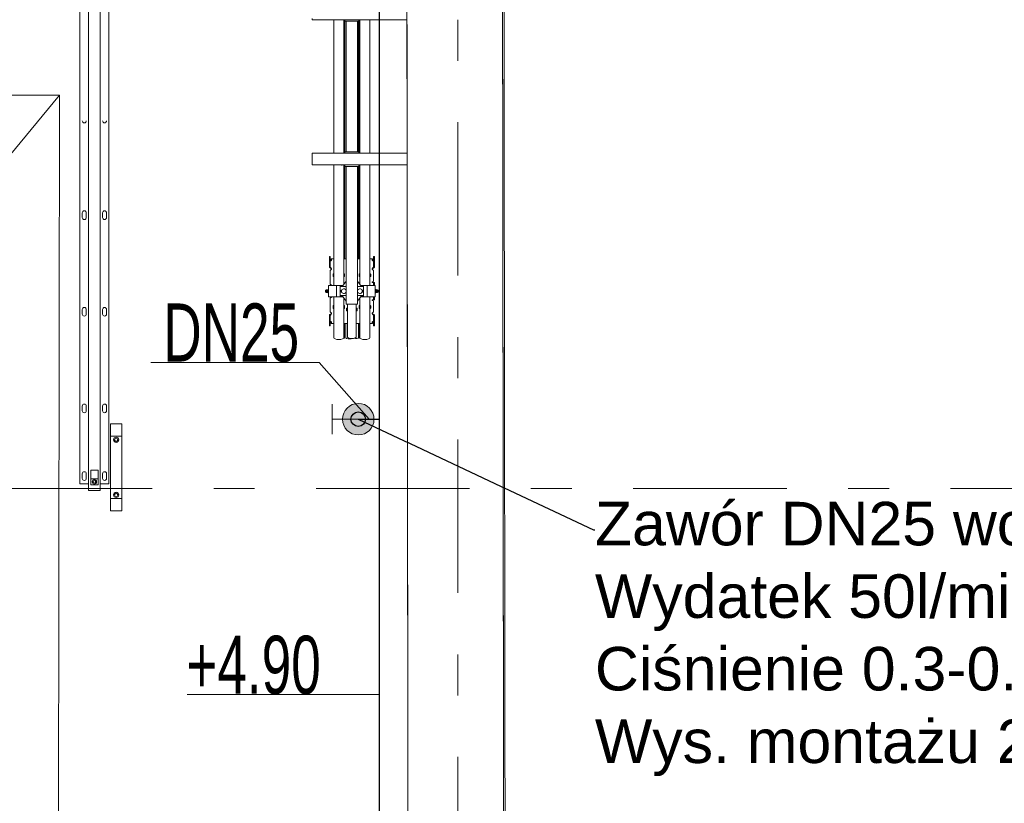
# Model space of a CAD drawing. Header units: millimetres. Extents: x 11681 to 15516, y 25095 to 29743.
# Tile 4 of 96: x 12773 to 13113, y 25616 to 25886. Entities that reach past the tile are written whole.
import ezdxf
from ezdxf import colors
from ezdxf.entities.mleader import LeaderData, LeaderLine
from ezdxf.lldxf.tags import DXFTag
from ezdxf.math import Vec2, Vec3

# ---------------------------------------------------------------- set-up
doc = ezdxf.new("R2010")
doc.units = ezdxf.units.MM
for name, pattern in [('Przerywana', [48, 24, -24]), ('Przerywana podwójnie', [109.361107, 52.916665, -21.166666, 14.111111, -21.166666]), ('Wipeout_Contour', [100, 0, -100])]:
    doc.linetypes.add(name, pattern=pattern)
for name, color, linetype, lineweight, true_color in [('00 - nowa technologia myjni_Nr_pióra__95', 7, 'Continuous', 20, 0x7c7c7c), ('103-Z Zakres opracowania_Nr_pióra__95', 7, 'Continuous', 140, 0x7c7c7c), ('410-K Osie główne_Nr_pióra__95', 7, 'Continuous', 0, 0x7c7c7c), ('420-K Ściany_Nr_pióra__95', 7, 'Continuous', 13, 0x7c7c7c), ('460 - Stropy_Nr_pióra__95', 7, 'Continuous', 13, 0x7c7c7c), ('Nowe_Drzwi Archicad_Nr_pióra__95', 7, 'Continuous', 20, 0x7c7c7c)]:
    doc.layers.add(name, color=color, linetype=linetype, lineweight=lineweight, true_color=true_color)
for name, color, linetype, lineweight in [('201-A Ppoż_Nr_pióra__31', 1, 'Continuous', 30), ('IS_Opisy_działek_Wodociag', 7, 'SOLID', 13), ('IS_Zimna_woda', 5, 'SOLID', 30), ('XREF', 8, 'Continuous', 9)]:
    doc.layers.add(name, color=color, linetype=linetype, lineweight=lineweight)
doc.layers.add('420-K Ściany', color=7, linetype='Continuous')
doc.layers.add('Nowe_Drzwi Archicad', color=7, linetype='Continuous')
doc.styles.get("Standard").update_dxf_attribs({"font": 'arial.ttf'})
doc.linetypes.add('PPOZ REI 60', pattern='A,0,[1,A.01 RZUT PARTERU1.Shx,S=1.984127,R=0,X=0,Y=0],-400,0', length=400)
tags = doc.linetypes.add('SOLID', pattern=[10, 10, 0]).pattern_tags.tags
tags[6:7] = [DXFTag(74, 4), DXFTag(75, 0), DXFTag(340, '0'), DXFTag(46, 0.0), DXFTag(50, 0.0), DXFTag(44, 0.0), DXFTag(45, 0.0)]
tags[4:5] = [DXFTag(74, 4), DXFTag(75, 0), DXFTag(340, '0'), DXFTag(46, 0.0), DXFTag(50, 0.0), DXFTag(44, 0.0), DXFTag(45, 0.0)]

# ---------------------------------------------------------------- blocks, each defined once
blk = doc.blocks.new('Drzwi garażowe_ segmentowe[1]_1')
at = {"layer": 'Nowe_Drzwi Archicad_Nr_pióra__95', "color": 8, "linetype": 'Continuous', "lineweight": 20, "true_color": 0x7c7c7c}
for p, q in [((164.25, 59.73), (504.76, 469.29)), ((504.76, 469.29), (164.76, 469.72)), ((504.25, 59.3), (504.76, 469.29))]:
    blk.add_line(p, q, dxfattribs=at)
blk = doc.blocks.new('parter 2025.10.15')
at = {"layer": '00 - nowa technologia myjni_Nr_pióra__95', "color": 8, "linetype": 'Continuous', "lineweight": 5}
for p, q in [((511.77, 930.75), (511.77, 335.4)), ((514.77, 933.08), (514.77, 333.08)), ((518.77, 933.08), (518.77, 333.08)), ((521.77, 930.75), (521.77, 335.4)), ((591.83, 495.29), (591.83, 495.79)), ((629.43, 495.29), (591.83, 495.29)), ((599.28, 485.43), (599.28, 495.29)), ((601.91, 495.29), (601.91, 495.25)), ((601.91, 495.25), (601.94, 495.25)), ((601.94, 495.25), (602.19, 495.25)), ((602.19, 495.25), (602.19, 495.29)), ((602.78, 485.43), (602.78, 495.29)), ((602.79, 495.25), (602.79, 495.29)), ((602.79, 495.25), (602.82, 495.25)), ((602.82, 495.25), (603.08, 495.25)), ((603, 485.43), (603, 495.25)), ((603.11, 495.25), (603.08, 495.25)), ((603.11, 495.29), (603.11, 494.79)), ((603.93, 494.79), (603.11, 494.79)), ((603.48, 485.43), (603.48, 494.79)), ((603.53, 494.79), (603.53, 449.79)), ((607.13, 494.79), (603.93, 494.79)), ((607.96, 494.79), (607.13, 494.79)), ((607.53, 494.79), (607.53, 449.79)), ((607.81, 485.43), (607.81, 494.79)), ((607.96, 495.29), (607.96, 494.79)), ((608.13, 485.43), (608.13, 495.29)), ((608.28, 485.43), (608.28, 495.29)), ((611.78, 485.43), (611.78, 495.29)), ((629.43, 494.86), (629.43, 495.46)), ((629.43, 494.84), (629.43, 494.86)), ((629.43, 494.86), (641.93, 494.86)), ((629.43, 494.84), (629.43, 494.44)), ((629.43, 494.84), (634.43, 494.84)), ((629.43, 494.44), (634.43, 494.44)), ((634.43, 494.84), (634.43, 494.86)), ((634.43, 494.84), (634.43, 494.44)), ((636.93, 494.84), (636.93, 494.86)), ((636.93, 494.84), (636.93, 494.44)), ((636.93, 494.84), (641.93, 494.84)), ((636.93, 494.44), (641.93, 494.44)), ((641.93, 495.29), (641.93, 495.38)), ((641.93, 494.84), (641.93, 495.29)), ((641.93, 494.86), (641.93, 495.29)), ((641.93, 495.29), (642.53, 495.29)), ((641.93, 494.84), (641.93, 494.44)), ((599.28, 449.29), (599.28, 485.43)), ((602.78, 449.29), (602.78, 485.43)), ((603, 449.29), (603, 485.43)), ((603.48, 449.79), (603.48, 485.43)), ((607.81, 449.79), (607.81, 485.43)), ((608.13, 449.29), (608.13, 485.43)), ((608.28, 449.29), (608.28, 485.43)), ((611.78, 449.29), (611.78, 485.43)), ((629.43, 449.29), (591.83, 449.29)), ((591.83, 448.79), (591.83, 449.29)), ((591.83, 448.79), (591.83, 445.79)), ((603.11, 449.79), (603.11, 449.29)), ((603.93, 449.79), (603.11, 449.79)), ((607.13, 449.79), (603.93, 449.79)), ((607.96, 449.79), (607.13, 449.79)), ((607.96, 449.79), (607.96, 449.29)), ((629.43, 449.74), (629.43, 450.14)), ((629.43, 450.14), (634.43, 450.14)), ((629.43, 449.71), (629.43, 449.74)), ((629.43, 449.74), (634.43, 449.74)), ((629.43, 449.11), (629.43, 449.71)), ((629.43, 449.71), (641.93, 449.71)), ((629.43, 449.11), (629.43, 445.46)), ((634.43, 449.74), (634.43, 450.14)), ((634.43, 449.71), (634.43, 449.74)), ((636.93, 449.74), (636.93, 450.14)), ((636.93, 450.14), (641.93, 450.14)), ((636.93, 449.71), (636.93, 449.74)), ((636.93, 449.74), (641.93, 449.74)), ((640.89, 448.02), (640.91, 448.09)), ((640.91, 448.09), (640.94, 448.09)), ((640.94, 448.09), (641.68, 448.09)), ((641.71, 448.09), (641.68, 448.09)), ((641.73, 448.02), (641.71, 448.09)), ((641.73, 448.24), (641.78, 448.29)), ((641.73, 446.83), (641.73, 448.24)), ((641.78, 446.81), (641.78, 448.29)), ((641.93, 448.29), (641.78, 448.29)), ((641.93, 449.74), (641.93, 450.14)), ((641.93, 449.29), (641.93, 449.74)), ((641.93, 449.29), (641.93, 449.71)), ((641.93, 449.21), (641.93, 449.29)), ((641.93, 449.29), (642.53, 449.29)), ((641.93, 449.21), (641.93, 448.46)), ((641.93, 447.94), (641.93, 448.46)), ((591.83, 445.29), (591.83, 445.79)), ((629.43, 445.29), (591.83, 445.29)), ((599.28, 422.35), (599.28, 445.29)), ((601.91, 445.29), (601.91, 445.25)), ((601.91, 445.25), (601.94, 445.25)), ((601.94, 445.25), (602.19, 445.25)), ((602.19, 445.25), (602.19, 445.29)), ((602.78, 422.35), (602.78, 445.29)), ((602.79, 445.25), (602.79, 445.29)), ((602.79, 445.25), (602.82, 445.25)), ((602.82, 445.25), (603.08, 445.25)), ((603, 422.35), (603, 445.25)), ((603.11, 445.25), (603.08, 445.25)), ((603.11, 445.29), (603.11, 444.79)), ((603.93, 444.79), (603.11, 444.79)), ((603.48, 422.35), (603.48, 444.79)), ((603.53, 444.79), (603.53, 397.29)), ((607.13, 444.79), (603.93, 444.79)), ((607.96, 444.79), (607.13, 444.79)), ((607.53, 444.79), (607.53, 397.29)), ((607.81, 422.35), (607.81, 444.79)), ((607.96, 445.29), (607.96, 444.79)), ((608.13, 422.35), (608.13, 445.29)), ((608.28, 422.35), (608.28, 445.29)), ((611.78, 422.35), (611.78, 445.29)), ((629.43, 444.86), (629.43, 445.46)), ((629.43, 444.84), (629.43, 444.86)), ((629.43, 444.86), (641.93, 444.86)), ((629.43, 444.84), (629.43, 444.44)), ((629.43, 444.84), (634.43, 444.84)), ((634.43, 444.84), (634.43, 444.86)), ((634.43, 444.84), (634.43, 444.44)), ((636.93, 444.84), (636.93, 444.86)), ((636.93, 444.84), (636.93, 444.44)), ((636.93, 444.84), (641.93, 444.84)), ((640.23, 447.71), (640.31, 447.79)), ((640.23, 447.71), (640.23, 447.49)), ((640.23, 447.49), (640.23, 446.87)), ((640.23, 446.87), (640.31, 446.79)), ((640.31, 447.79), (640.31, 447.53)), ((640.31, 447.79), (640.89, 447.79)), ((640.31, 447.53), (640.31, 446.79)), ((640.31, 446.79), (640.89, 446.79)), ((640.89, 448.02), (640.89, 447.64)), ((640.89, 447.64), (640.89, 446.56)), ((640.89, 446.56), (640.91, 446.49)), ((640.94, 446.49), (640.91, 446.49)), ((640.94, 447.29), (641.68, 447.29)), ((640.94, 446.49), (641.68, 446.49)), ((641.68, 446.49), (641.71, 446.49)), ((641.73, 446.56), (641.71, 446.49)), ((641.73, 446.34), (641.73, 446.83)), ((641.73, 446.34), (641.78, 446.29)), ((641.78, 446.29), (641.78, 446.81)), ((641.93, 446.29), (641.78, 446.29)), ((641.93, 447.94), (641.93, 446.69)), ((641.93, 446.19), (641.93, 446.69)), ((641.93, 445.38), (641.93, 446.19)), ((641.93, 445.29), (641.93, 445.38)), ((641.93, 444.84), (641.93, 445.29)), ((641.93, 444.86), (641.93, 445.29)), ((641.93, 445.29), (642.53, 445.29)), ((641.93, 444.84), (641.93, 444.44)), ((629.43, 444.44), (634.43, 444.44)), ((636.93, 444.44), (641.93, 444.44)), ((512.57, 427.18), (512.57, 428.78)), ((513.97, 428.78), (513.97, 427.18)), ((519.57, 427.18), (519.57, 428.78)), ((520.97, 428.78), (520.97, 427.18)), ((599.28, 413.47), (599.28, 422.35)), ((602.78, 413.47), (602.78, 422.35)), ((603, 413.47), (603, 422.35)), ((603.48, 413.47), (603.48, 422.35)), ((607.81, 413.47), (607.81, 422.35)), ((608.13, 413.47), (608.13, 422.35)), ((608.28, 413.47), (608.28, 422.35)), ((611.78, 413.47), (611.78, 422.35)), ((597.78, 413.36), (597.78, 413.71)), ((598.08, 413.71), (597.78, 413.71)), ((597.78, 412.16), (597.78, 413.36)), ((597.78, 410.75), (597.78, 412.16)), ((597.78, 410.75), (597.78, 410.03)), ((598.08, 413.36), (598.08, 413.71)), ((598.08, 413.36), (598.08, 412.16)), ((598.08, 410.75), (598.08, 412.16)), ((598.08, 410.03), (598.08, 410.75)), ((598.53, 412.57), (598.53, 412.57)), ((599.28, 412.96), (599.08, 412.96)), ((599.28, 411.23), (599.28, 413.47)), ((599.28, 408.91), (599.28, 411.23)), ((602.78, 411.23), (602.78, 413.47)), ((603.53, 412.96), (602.78, 412.96)), ((602.78, 408.91), (602.78, 411.23)), ((603, 412.96), (603, 413.47)), ((603.48, 412.96), (603.48, 413.47)), ((608.28, 412.96), (607.53, 412.96)), ((607.81, 412.96), (607.81, 413.47)), ((608.13, 412.96), (608.13, 413.47)), ((608.28, 411.23), (608.28, 413.47)), ((608.28, 408.91), (608.28, 411.23)), ((611.78, 411.23), (611.78, 413.47)), ((611.98, 412.96), (611.78, 412.96)), ((611.78, 408.91), (611.78, 411.23)), ((612.98, 413.71), (612.98, 413.36)), ((612.98, 413.71), (613.28, 413.71)), ((612.98, 412.16), (612.98, 413.36)), ((612.98, 412.16), (612.98, 410.75)), ((612.98, 410.03), (612.98, 410.75)), ((613.28, 413.71), (613.28, 413.36)), ((613.28, 413.36), (613.28, 412.16)), ((613.28, 412.16), (613.28, 410.75)), ((613.28, 410.75), (613.28, 410.03)), ((597.78, 410.03), (597.78, 409.98)), ((598.08, 409.98), (597.78, 409.98)), ((598.08, 410.03), (598.08, 409.98)), ((598.08, 408.9), (598.08, 405.92)), ((598.33, 409.88), (598.33, 409.69)), ((598.53, 409.54), (598.53, 409.54)), ((598.53, 409.52), (598.53, 409.54)), ((599.03, 407.63), (599.03, 406.88)), ((599.28, 407.73), (599.13, 407.73)), ((599.28, 407.62), (599.13, 407.62)), ((599.28, 407.58), (599.28, 408.91)), ((599.28, 404.16), (599.28, 407.58)), ((602.78, 407.58), (602.78, 408.91)), ((602.93, 407.73), (602.78, 407.73)), ((602.93, 407.62), (602.78, 407.62)), ((602.78, 404.17), (602.78, 407.58)), ((603, 407.58), (603, 407.6)), ((603, 406.81), (603, 407.58)), ((603.03, 406.88), (603.03, 407.63)), ((608.03, 407.63), (608.03, 406.88)), ((608.28, 407.73), (608.13, 407.73)), ((608.13, 407.58), (608.13, 407.62)), ((608.28, 407.62), (608.13, 407.62)), ((608.13, 406.79), (608.13, 407.58)), ((608.28, 407.58), (608.28, 408.91)), ((608.28, 404.17), (608.28, 407.58)), ((611.78, 407.58), (611.78, 408.91)), ((611.93, 407.73), (611.78, 407.73)), ((611.93, 407.62), (611.78, 407.62)), ((611.78, 404.16), (611.78, 407.58)), ((612.03, 406.88), (612.03, 407.63)), ((612.73, 409.88), (612.73, 409.69)), ((612.98, 409.98), (612.98, 410.03)), ((612.98, 409.98), (613.28, 409.98)), ((612.98, 405.92), (612.98, 408.9)), ((613.28, 409.98), (613.28, 410.03)), ((598.08, 405.92), (598.08, 405.65)), ((598.08, 405.65), (598.08, 404.19)), ((598.43, 403.99), (598.28, 403.99)), ((599.28, 406.79), (599.13, 406.79)), ((599.28, 403.79), (599.28, 404.16)), ((602.36, 403.54), (603.53, 405.29)), ((602.93, 406.79), (602.78, 406.79)), ((603, 407.05), (603.03, 407.05)), ((603, 406.95), (603.03, 406.95)), ((608.71, 403.54), (607.53, 405.29)), ((608.28, 406.79), (608.13, 406.79)), ((611.93, 406.79), (611.78, 406.79)), ((611.78, 403.79), (611.78, 404.16)), ((612.63, 404.99), (612.78, 404.99)), ((612.73, 404.79), (612.63, 404.79)), ((612.73, 404.79), (612.98, 404.79)), ((612.98, 405.65), (612.98, 405.92)), ((612.98, 405.19), (612.98, 405.65)), ((612.98, 404.79), (612.98, 403.79)), ((612.98, 404.79), (613.28, 404.79)), ((613.28, 404.79), (613.28, 403.79)), ((596.48, 402.03), (596.54, 402.09)), ((596.48, 402), (596.48, 402.03)), ((596.48, 401.55), (596.48, 402)), ((596.48, 401.55), (596.54, 401.49)), ((596.54, 402.05), (596.54, 402.09)), ((596.72, 402.09), (596.54, 402.09)), ((596.54, 401.49), (596.54, 402.05)), ((596.72, 401.49), (596.54, 401.49)), ((596.72, 402.21), (596.72, 401.42)), ((596.72, 401.42), (596.72, 401.37)), ((596.8, 402.29), (597.06, 402.29)), ((596.8, 401.29), (597.06, 401.29)), ((597.06, 402.29), (597.09, 402.29)), ((597.06, 402.29), (597.06, 402.04)), ((597.06, 402.04), (597.06, 401.54)), ((597.06, 401.54), (597.06, 401.35)), ((597.06, 401.35), (597.06, 401.29)), ((597.09, 401.29), (597.06, 401.29)), ((597.09, 402.29), (597.25, 402.29)), ((597.09, 402.29), (597.09, 402.27)), ((597.09, 402.27), (597.25, 402.27)), ((597.09, 401.8), (597.09, 401.77)), ((597.09, 401.8), (597.25, 401.8)), ((597.09, 401.77), (597.25, 401.77)), ((597.09, 401.3), (597.25, 401.3)), ((597.09, 401.3), (597.09, 401.29)), ((597.09, 401.29), (597.25, 401.29)), ((597.29, 402.29), (597.25, 402.29)), ((597.25, 402.29), (597.25, 402.27)), ((597.25, 401.8), (597.25, 401.77)), ((597.25, 401.3), (597.25, 401.29)), ((597.25, 401.29), (597.29, 401.29)), ((597.32, 402.23), (597.29, 402.29)), ((597.32, 401.34), (597.29, 401.29)), ((597.32, 402.35), (597.36, 402.39)), ((597.32, 402.35), (597.32, 401.3)), ((597.32, 401.3), (597.32, 401.23)), ((597.32, 401.23), (597.36, 401.19)), ((597.36, 402.39), (597.36, 401.26)), ((597.36, 402.39), (597.48, 402.39)), ((597.36, 401.26), (597.36, 401.19)), ((597.36, 401.19), (597.48, 401.19)), ((597.48, 403.79), (597.48, 399.79)), ((598.03, 403.79), (597.48, 403.79)), ((599.98, 403.79), (598.03, 403.79)), ((600.23, 403.79), (599.98, 403.79)), ((600.23, 403.79), (600.23, 399.79)), ((600.78, 403.79), (600.23, 403.79)), ((602.52, 403.79), (600.78, 403.79)), ((602.36, 403.54), (601.53, 403.54)), ((601.53, 403.54), (601.53, 403.34)), ((601.53, 403.34), (601.53, 400.24)), ((603.53, 403.34), (601.53, 403.34)), ((601.88, 401.45), (601.88, 402.13)), ((601.88, 402.13), (602.03, 402.13)), ((602.03, 401.45), (601.88, 401.45)), ((609.53, 403.34), (607.53, 403.34)), ((610.28, 403.79), (608.54, 403.79)), ((609.53, 403.54), (608.71, 403.54)), ((609.18, 402.13), (609.04, 402.13)), ((609.04, 401.45), (609.18, 401.45)), ((609.18, 401.45), (609.18, 402.13)), ((609.53, 403.54), (609.53, 403.34)), ((609.53, 400.24), (609.53, 403.34)), ((610.83, 403.79), (610.28, 403.79)), ((611.08, 403.79), (610.83, 403.79)), ((610.83, 399.79), (610.83, 403.79)), ((613.03, 403.79), (611.08, 403.79)), ((613.58, 403.79), (613.03, 403.79)), ((613.58, 399.79), (613.58, 403.79)), ((613.58, 402.31), (613.58, 402.39)), ((613.7, 402.39), (613.58, 402.39)), ((613.58, 401.19), (613.58, 402.31)), ((613.7, 401.19), (613.58, 401.19)), ((613.7, 401.19), (613.58, 401.19)), ((613.7, 402.31), (613.7, 402.39)), ((613.74, 402.35), (613.7, 402.39)), ((613.74, 402.35), (613.7, 402.39)), ((613.7, 401.19), (613.7, 402.31)), ((613.74, 401.23), (613.7, 401.19)), ((613.74, 401.23), (613.7, 401.19)), ((613.74, 402.28), (613.74, 402.35)), ((613.74, 402.23), (613.77, 402.29)), ((613.74, 401.23), (613.74, 402.28)), ((613.74, 402.18), (613.74, 402.23)), ((613.74, 401.34), (613.74, 402.18)), ((613.74, 401.34), (613.77, 401.29)), ((613.81, 402.29), (613.77, 402.29)), ((613.77, 401.29), (613.81, 401.29)), ((613.81, 402.27), (613.81, 402.29)), ((613.97, 402.29), (613.81, 402.29)), ((613.97, 402.27), (613.81, 402.27)), ((613.81, 401.77), (613.81, 401.8)), ((613.97, 401.8), (613.81, 401.8)), ((613.97, 401.77), (613.81, 401.77)), ((613.81, 401.29), (613.81, 401.3)), ((613.97, 401.3), (613.81, 401.3)), ((613.97, 401.29), (613.81, 401.29)), ((613.97, 402.27), (613.97, 402.29)), ((613.97, 402.29), (614, 402.29)), ((613.97, 401.77), (613.97, 401.8)), ((613.97, 401.29), (613.97, 401.3)), ((614, 401.29), (613.97, 401.29)), ((614, 402.23), (614, 402.29)), ((614.26, 402.29), (614, 402.29)), ((614, 402.04), (614, 402.23)), ((614, 401.54), (614, 402.04)), ((614, 401.29), (614, 401.54)), ((614.26, 401.29), (614, 401.29)), ((614.26, 401.29), (614, 401.29)), ((614.34, 402.16), (614.34, 402.21)), ((614.34, 401.37), (614.34, 402.16)), ((614.34, 402.09), (614.52, 402.09)), ((614.34, 401.49), (614.52, 401.49)), ((614.34, 401.49), (614.52, 401.49)), ((614.52, 402.09), (614.52, 401.52)), ((614.58, 402.03), (614.52, 402.09)), ((614.58, 402.03), (614.52, 402.09)), ((614.58, 401.55), (614.52, 401.49)), ((614.58, 401.55), (614.52, 401.49)), ((614.52, 401.52), (614.52, 401.49)), ((614.58, 402.03), (614.58, 401.58)), ((614.58, 401.58), (614.58, 401.55)), ((597.48, 399.79), (598.03, 399.79)), ((598.03, 399.79), (599.98, 399.79)), ((598.08, 399.39), (598.08, 397.93)), ((598.08, 397.93), (598.08, 397.66)), ((598.08, 394.67), (598.08, 397.66)), ((598.43, 399.59), (598.28, 399.59)), ((599.28, 399.79), (599.28, 398.55)), ((599.28, 395.13), (599.28, 398.55)), ((599.98, 399.79), (600.23, 399.79)), ((600.23, 399.79), (600.78, 399.79)), ((600.78, 399.79), (602.52, 399.79)), ((603.53, 400.24), (601.53, 400.24)), ((601.53, 400.04), (601.53, 400.24)), ((602.36, 400.04), (601.53, 400.04)), ((602.36, 400.04), (603.53, 398.29)), ((602.78, 399.4), (602.78, 398.55)), ((602.78, 395.13), (602.78, 398.55)), ((603.93, 397.29), (603.53, 397.29)), ((607.13, 397.29), (603.93, 397.29)), ((604.02, 395.37), (604.02, 397.29)), ((607.04, 395.37), (607.04, 397.29)), ((607.53, 397.29), (607.13, 397.29)), ((609.53, 400.24), (607.53, 400.24)), ((608.71, 400.04), (607.53, 398.29)), ((608.28, 399.4), (608.28, 398.55)), ((608.28, 395.13), (608.28, 398.55)), ((608.54, 399.79), (610.28, 399.79)), ((609.53, 400.04), (608.71, 400.04)), ((609.53, 400.04), (609.53, 400.24)), ((610.28, 399.79), (610.83, 399.79)), ((610.83, 399.79), (611.08, 399.79)), ((611.08, 399.79), (613.03, 399.79)), ((611.78, 399.79), (611.78, 398.55)), ((611.78, 395.13), (611.78, 398.55)), ((612.63, 398.79), (612.73, 398.79)), ((612.63, 398.59), (612.78, 398.59)), ((612.73, 398.79), (612.98, 398.79)), ((612.98, 399.79), (612.98, 398.79)), ((612.98, 398.79), (613.28, 398.79)), ((612.98, 397.93), (612.98, 398.39)), ((612.98, 397.66), (612.98, 397.93)), ((612.98, 397.66), (612.98, 394.67)), ((613.03, 399.79), (613.58, 399.79)), ((613.28, 399.79), (613.28, 398.79)), ((512.57, 393.88), (512.57, 395.48)), ((513.97, 395.48), (513.97, 393.88)), ((519.57, 393.88), (519.57, 395.48)), ((520.97, 395.48), (520.97, 393.88)), ((598.33, 393.7), (598.33, 393.89)), ((599.03, 396.7), (599.03, 395.94)), ((599.13, 396.79), (599.28, 396.79)), ((599.13, 395.95), (599.28, 395.95)), ((599.13, 395.85), (599.28, 395.85)), ((599.28, 395.13), (599.28, 385.73)), ((602.78, 396.79), (602.93, 396.79)), ((602.78, 395.95), (602.93, 395.95)), ((602.78, 395.85), (602.93, 395.85)), ((602.78, 395.13), (602.78, 385.73)), ((603, 395.97), (603, 396.77)), ((603.03, 396.62), (603, 396.62)), ((603.03, 396.52), (603, 396.52)), ((603.03, 395.94), (603.03, 396.7)), ((603.73, 395.85), (603.73, 395.1)), ((603.83, 395.94), (604.02, 395.94)), ((603.83, 395.11), (604.02, 395.11)), ((603.83, 395), (604.02, 395)), ((604.02, 395.37), (604.02, 385.97)), ((607.04, 395.94), (607.23, 395.94)), ((607.04, 395.37), (607.04, 385.97)), ((607.04, 395.11), (607.23, 395.11)), ((607.04, 395), (607.23, 395)), ((607.33, 395.1), (607.33, 395.85)), ((608.03, 396.7), (608.03, 395.94)), ((608.13, 395.95), (608.13, 396.79)), ((608.13, 396.79), (608.28, 396.79)), ((608.13, 395.95), (608.28, 395.95)), ((608.13, 395.85), (608.28, 395.85)), ((608.28, 395.13), (608.28, 385.73)), ((611.78, 396.79), (611.93, 396.79)), ((611.78, 395.95), (611.93, 395.95)), ((611.78, 395.85), (611.93, 395.85)), ((611.78, 395.13), (611.78, 385.73)), ((612.03, 395.94), (612.03, 396.7)), ((612.53, 394.06), (612.53, 394.04)), ((612.53, 394.04), (612.53, 394.03)), ((612.73, 393.7), (612.73, 393.89)), ((597.78, 393.59), (597.78, 393.55)), ((598.08, 393.59), (597.78, 393.59)), ((597.78, 392.83), (597.78, 393.55)), ((597.78, 391.42), (597.78, 392.83)), ((597.78, 390.22), (597.78, 391.42)), ((598.08, 393.59), (598.08, 393.55)), ((598.08, 393.55), (598.08, 392.83)), ((598.08, 391.42), (598.08, 392.83)), ((598.08, 391.42), (598.08, 390.22)), ((599.28, 390.62), (599.08, 390.62)), ((604.02, 390.62), (602.78, 390.62)), ((603, 390.62), (603, 385.73)), ((603.48, 390.62), (603.48, 385.73)), ((608.28, 390.62), (607.04, 390.62)), ((607.81, 390.62), (607.81, 385.73)), ((608.13, 390.62), (608.13, 385.73)), ((611.98, 390.62), (611.78, 390.62)), ((612.53, 391.01), (612.53, 391.01)), ((612.98, 393.55), (612.98, 393.59)), ((612.98, 393.59), (613.28, 393.59)), ((612.98, 393.55), (612.98, 392.83)), ((612.98, 392.83), (612.98, 391.42)), ((612.98, 390.22), (612.98, 391.42)), ((613.28, 393.55), (613.28, 393.59)), ((613.28, 392.83), (613.28, 393.55)), ((613.28, 392.83), (613.28, 391.42)), ((613.28, 391.42), (613.28, 390.22)), ((597.78, 389.86), (597.78, 390.22)), ((598.08, 389.86), (597.78, 389.86)), ((598.08, 389.86), (598.08, 390.22)), ((612.98, 390.22), (612.98, 389.86)), ((612.98, 389.86), (613.28, 389.86)), ((613.28, 390.22), (613.28, 389.86)), ((512.57, 360.58), (512.57, 362.18)), ((513.97, 362.18), (513.97, 360.58)), ((519.57, 360.58), (519.57, 362.18)), ((520.97, 362.18), (520.97, 360.58)), ((526.27, 356.08), (522.27, 356.08)), ((522.27, 351.76), (522.27, 356.08)), ((526.27, 351.76), (526.27, 356.08)), ((522.27, 330.39), (522.27, 351.76)), ((526.27, 351.76), (522.27, 351.76)), ((526.27, 330.39), (526.27, 351.76)), ((515.52, 340.08), (518.02, 340.08)), ((515.52, 337.08), (515.52, 340.08)), ((518.02, 337.08), (518.02, 340.08)), ((512.57, 337.28), (512.57, 338.88)), ((513.97, 338.88), (513.97, 337.28)), ((515.52, 337.08), (518.02, 337.08)), ((515.52, 337.08), (515.52, 335.08)), ((518.02, 337.08), (518.02, 335.08)), ((519.57, 337.28), (519.57, 338.88)), ((520.97, 338.88), (520.97, 337.28)), ((514.77, 335.4), (511.77, 335.4)), ((514.77, 333.08), (515.52, 333.08)), ((515.27, 333.08), (515.31, 333.08)), ((515.52, 335.08), (518.02, 335.08)), ((518.02, 333.08), (515.52, 333.08)), ((518.02, 333.08), (518.77, 333.08)), ((518.23, 333.08), (518.27, 333.08)), ((521.77, 335.4), (518.77, 335.4)), ((522.27, 330.39), (526.27, 330.39)), ((522.27, 326.08), (522.27, 330.39)), ((526.27, 326.08), (526.27, 330.39)), ((522.27, 326.08), (526.27, 326.08))]:
    blk.add_line(p, q, dxfattribs=at)
for points in [[(640.91, 447.67), (640.91, 447.79), (640.92, 447.91), (640.94, 448.09)], [(641.71, 447.67), (641.71, 447.79), (641.7, 447.91), (641.68, 448.09)], [(640.91, 447.67), (640.91, 447.55), (640.93, 447.43), (640.94, 447.29)], [(640.94, 447.29), (640.93, 447.16), (640.92, 447.04), (640.91, 446.88), (640.92, 446.72), (640.93, 446.61), (640.94, 446.49)], [(641.71, 447.67), (641.71, 447.55), (641.7, 447.43), (641.68, 447.29)], [(641.68, 447.29), (641.7, 447.16), (641.71, 447.04), (641.71, 446.88), (641.71, 446.72), (641.7, 446.61), (641.68, 446.49)], [(598.08, 412.41), (598.09, 412.34), (598.1, 412.29), (598.11, 412.26), (598.13, 412.24), (598.16, 412.22), (598.2, 412.2), (598.25, 412.2), (598.3, 412.22), (598.33, 412.25)], [(598.53, 412.57), (598.53, 412.6), (598.52, 412.63), (598.51, 412.64), (598.48, 412.66)], [(612.58, 412.66), (612.56, 412.65), (612.54, 412.63), (612.54, 412.62), (612.53, 412.58), (612.53, 412.57)], [(612.73, 412.25), (612.78, 412.22), (612.82, 412.2), (612.85, 412.2), (612.87, 412.2), (612.89, 412.21), (612.91, 412.22), (612.93, 412.23), (612.94, 412.25), (612.96, 412.27), (612.97, 412.3), (612.98, 412.36), (612.98, 412.41)], [(598.33, 409.69), (598.16, 409.75), (598.07, 409.79), (598.01, 409.82), (597.96, 409.85), (597.91, 409.89), (597.86, 409.92), (597.83, 409.95), (597.81, 409.98)], [(598.33, 409.88), (598.31, 409.9), (598.25, 409.94), (598.2, 409.97), (598.12, 410.02), (598.09, 410.04), (598.09, 410.04), (598.08, 410.04)], [(598.53, 409.54), (598.53, 409.59), (598.53, 409.62), (598.52, 409.65)], [(598.52, 409.41), (598.53, 409.48), (598.53, 409.54)], [(612.54, 409.65), (612.53, 409.62), (612.53, 409.55), (612.53, 409.54)], [(612.53, 409.54), (612.53, 409.47), (612.54, 409.41)], [(612.98, 410.04), (612.98, 410.04), (612.97, 410.04), (612.91, 410), (612.84, 409.95), (612.79, 409.93), (612.73, 409.88)], [(613.26, 409.98), (613.21, 409.93), (613.14, 409.88), (613.05, 409.82), (612.95, 409.77), (612.88, 409.74), (612.73, 409.69)], [(597.09, 402.27), (597.07, 402.14), (597.06, 402.04)], [(597.06, 402.04), (597.07, 401.94), (597.09, 401.8)], [(597.09, 401.77), (597.07, 401.64), (597.06, 401.54)], [(597.06, 401.54), (597.07, 401.44), (597.09, 401.3)], [(597.25, 402.27), (597.27, 402.2), (597.28, 402.14), (597.29, 402.04), (597.28, 401.94), (597.27, 401.87), (597.25, 401.8)], [(597.25, 401.77), (597.27, 401.7), (597.28, 401.64), (597.29, 401.54), (597.28, 401.44), (597.27, 401.37), (597.25, 401.3)], [(613.81, 401.8), (613.79, 401.87), (613.78, 401.94), (613.77, 402.04), (613.78, 402.14), (613.79, 402.2), (613.81, 402.27)], [(613.81, 401.3), (613.79, 401.37), (613.78, 401.44), (613.77, 401.54), (613.78, 401.64), (613.79, 401.7), (613.81, 401.77)], [(614, 402.04), (613.99, 402.14), (613.97, 402.27)], [(613.97, 401.8), (613.99, 401.94), (614, 402.04)], [(614, 401.54), (613.99, 401.64), (613.97, 401.77)], [(613.97, 401.3), (613.99, 401.44), (614, 401.54)], [(597.81, 393.59), (597.86, 393.65), (597.93, 393.7), (598.01, 393.75), (598.11, 393.8), (598.19, 393.83), (598.33, 393.89)], [(598.53, 394.04), (598.53, 394.09), (598.52, 394.16)], [(598.52, 393.92), (598.53, 393.96), (598.53, 393.98), (598.53, 394.04)], [(612.54, 394.16), (612.53, 394.09), (612.53, 394.04)], [(612.53, 394.03), (612.53, 393.98), (612.53, 393.96), (612.54, 393.92)], [(612.73, 393.89), (612.9, 393.82), (612.99, 393.78), (613.05, 393.75), (613.11, 393.72), (613.16, 393.69), (613.2, 393.65), (613.23, 393.62), (613.26, 393.59)], [(598.08, 393.53), (598.09, 393.53), (598.1, 393.54), (598.15, 393.57), (598.23, 393.62), (598.27, 393.65), (598.33, 393.7)], [(598.33, 391.33), (598.29, 391.36), (598.24, 391.37), (598.22, 391.37), (598.19, 391.37), (598.17, 391.37), (598.15, 391.36), (598.14, 391.34), (598.12, 391.32), (598.11, 391.3), (598.1, 391.28), (598.08, 391.22), (598.08, 391.17)], [(598.48, 390.91), (598.51, 390.93), (598.52, 390.94), (598.53, 390.96), (598.53, 391), (598.53, 391.01)], [(612.53, 391.01), (612.53, 390.98), (612.54, 390.95), (612.55, 390.93), (612.58, 390.91)], [(612.73, 393.7), (612.76, 393.68), (612.81, 393.64), (612.86, 393.61), (612.94, 393.55), (612.97, 393.53), (612.98, 393.53), (612.98, 393.53)], [(612.98, 391.17), (612.98, 391.23), (612.96, 391.29), (612.95, 391.31), (612.93, 391.33), (612.9, 391.36), (612.86, 391.37), (612.81, 391.37), (612.77, 391.35), (612.73, 391.33)]]:
    blk.add_lwpolyline(points, dxfattribs=at)
for centre, radius in [((524.27, 350.58), 0.9), ((524.27, 350.58), 0.55), ((516.77, 336.08), 0.75), ((516.77, 336.08), 0.45), ((524.27, 331.58), 0.9), ((524.27, 331.58), 0.55)]:
    blk.add_circle(centre, radius, dxfattribs=at)
for centre, radius, start, end in [((602.65, 495.49), 0.748, 195.7945, 198.481), ((603.53, 495.49), 0.748, 195.7928, 198.4794), ((602.37, 495.49), 0.748, 341.5206, 344.2072), ((513.27, 460.48), 0.7, 180, 0), ((520.27, 460.48), 0.7, 180, 0), ((602.65, 445.49), 0.748, 195.7945, 198.481), ((603.53, 445.49), 0.748, 195.7928, 198.4794), ((602.37, 445.49), 0.748, 341.5206, 344.2072), ((513.27, 428.78), 0.7, 0, 180), ((520.27, 428.78), 0.7, 0, 180), ((513.27, 427.18), 0.7, 180, 0), ((520.27, 427.18), 0.7, 180, 0), ((598.2, 412.56), 0.331, 327.8924, 0.474), ((612.86, 412.56), 0.331, 179.526, 212.1075), ((598.09, 410.04), 0.00314, 101.0441, 195.6522), ((598.12, 409.34), 0.422, 13.6648, 16.5226), ((612.95, 409.34), 0.424, 163.4854, 166.3115), ((612.98, 410.04), 0.00313, 344.3608, 78.8818), ((598.28, 404.19), 0.2, 180, 270), ((598.43, 403.89), 0.1, 270, 90), ((612.63, 404.89), 0.1, 90, 270), ((612.78, 405.19), 0.2, 270, 0), ((596.8, 402.21), 0.0812, 90, 180), ((596.8, 401.37), 0.0812, 180, 270), ((602.78, 401.79), 0.827, 118.6479, 335.0045), ((602.78, 401.79), 0.828, 24.9955, 118.6479), ((608.28, 401.79), 0.828, 204.9946, 155.0055), ((614.26, 402.21), 0.0812, 0, 90), ((614.26, 401.37), 0.0812, 270, 0), ((614.26, 401.37), 0.0812, 270, 0), ((598.28, 399.39), 0.2, 90, 180), ((598.43, 399.69), 0.1, 270, 90), ((612.63, 398.69), 0.1, 90, 270), ((612.78, 398.39), 0.2, 0, 90), ((513.27, 395.48), 0.7, 0, 180), ((513.27, 393.88), 0.7, 180, 0), ((520.27, 395.48), 0.7, 0, 180), ((520.27, 393.88), 0.7, 180, 0), ((598.12, 394.23), 0.424, 343.4843, 346.3254), ((612.95, 394.23), 0.423, 193.6799, 196.5393), ((598.09, 393.54), 0.00313, 164.3608, 258.8818), ((598.2, 391.01), 0.331, 359.526, 32.1075), ((612.86, 391.01), 0.331, 147.8924, 180.474), ((612.98, 393.54), 0.00314, 281.0441, 15.6522), ((513.27, 362.18), 0.7, 0, 180), ((513.27, 360.58), 0.7, 180, 0), ((520.27, 362.18), 0.7, 0, 180), ((520.27, 360.58), 0.7, 180, 0), ((513.27, 338.88), 0.7, 0, 180), ((520.27, 338.88), 0.7, 0, 180), ((513.27, 337.28), 0.7, 180, 0), ((520.27, 337.28), 0.7, 180, 0)]:
    blk.add_arc(centre, radius, start, end, dxfattribs=at)
for centre, major_axis, ratio, start_param, end_param in [((599.08, 412.78), (-1, 0), 0.173648, 4.712389, 6.283185), ((598.28, 412.74), (-0.2, 0), 0.173648, 0, 1.209157), ((598.28, 412.44), (-0.2, 0), 0.173648, 0, 1.209157), ((598.03, 412.62), (0.5, 0), 0.173648, 0.454624, 1.209157), ((598.03, 412.33), (0.5, 0), 0.173648, 0.506996, 1.209157), ((598.03, 412.56), (0.5, 0), 0.766044, 5.350068, 5.828561), ((611.98, 412.78), (-1, 0), 0.173648, 3.141593, 4.712389), ((613.03, 412.62), (0.5, 0), 0.173648, 1.932436, 2.686968), ((613.03, 412.56), (0.5, 0), 0.766044, 3.596217, 4.07471), ((613.03, 412.33), (0.5, 0), 0.173648, 1.932436, 2.634596), ((612.78, 412.74), (-0.2, 0), 0.173648, 1.932436, 3.141593), ((612.78, 412.44), (-0.2, 0), 0.173648, 1.932436, 3.141593), ((598.28, 408.9), (-0.2, 0), 0.939693, 5.074029, 6.283185), ((598.03, 409.52), (0.5, 0), 0.939693, 5.074029, 6.061819), ((598.03, 409.57), (0.5, 0), 0.766044, 0.221366, 0.933118), ((598.03, 409.38), (0.5, 0), 0.766044, 0.221366, 0.933118), ((599.13, 407.63), (0.0999, 0), 0.939693, 1.570796, 3.141593), ((599.13, 407.53), (0.0999, 0), 0.939693, 1.570796, 3.141593), ((602.93, 407.63), (0.0999, 0), 0.939693, 0, 1.570796), ((602.93, 407.53), (0.0999, 0), 0.939693, 0, 1.570796), ((608.13, 407.63), (0.0999, 0), 0.939693, 1.570796, 3.141593), ((608.13, 407.53), (0.0999, 0), 0.939693, 1.570796, 3.141593), ((611.93, 407.63), (0.0999, 0), 0.939693, 0, 1.570796), ((611.93, 407.53), (0.0999, 0), 0.939693, 0, 1.570796), ((613.03, 409.57), (0.5, 0), 0.766044, 2.208475, 2.920227), ((613.03, 409.38), (0.5, 0), 0.766044, 2.208475, 2.920227), ((613.03, 409.52), (0.5, 0), 0.939693, 3.362959, 4.350749), ((612.78, 408.9), (-0.2, 0), 0.939693, 3.141593, 4.350749), ((599.13, 406.88), (-0.0999, 0), 0.939693, 0, 1.570796), ((602.93, 406.88), (-0.0999, 0), 0.939693, 1.570796, 3.141593), ((608.13, 406.88), (-0.0999, 0), 0.939693, 0, 1.570796), ((611.93, 406.88), (-0.0999, 0), 0.939693, 1.570796, 3.141593), ((598.28, 394.67), (-0.2, 0), 0.939693, 0, 1.209157), ((598.03, 394.06), (0.5, 0), 0.939693, 0.221366, 1.209157), ((598.03, 394.2), (0.5, 0), 0.766044, 5.350068, 6.061819), ((598.03, 394.01), (0.5, 0), 0.766044, 5.350068, 6.061819), ((599.13, 396.7), (0.0999, 0), 0.939693, 1.570796, 3.141593), ((599.13, 396.05), (-0.0999, 0), 0.939693, 0, 1.570796), ((599.13, 395.94), (-0.0999, 0), 0.939693, 0, 1.570796), ((602.93, 396.7), (-0.0999, 0), 0.939693, 3.141593, 4.712389), ((602.93, 396.05), (-0.0999, 0), 0.939693, 1.570796, 3.141593), ((602.93, 395.94), (-0.0999, 0), 0.939693, 1.570796, 3.141593), ((603.83, 395.85), (0.0999, 0), 0.939693, 1.570796, 3.141593), ((603.83, 395.2), (-0.0999, 0), 0.939693, 0, 1.570796), ((603.83, 395.1), (-0.0999, 0), 0.939693, 0, 1.570796), ((607.23, 395.85), (-0.0999, 0), 0.939693, 3.141593, 4.712389), ((607.23, 395.2), (-0.0999, 0), 0.939693, 1.570796, 3.141593), ((607.23, 395.1), (-0.0999, 0), 0.939693, 1.570796, 3.141593), ((608.13, 396.7), (0.0999, 0), 0.939693, 1.570796, 3.141593), ((608.13, 396.05), (-0.0999, 0), 0.939693, 0, 1.570796), ((608.13, 395.94), (-0.0999, 0), 0.939693, 0, 1.570796), ((611.93, 396.7), (-0.0999, 0), 0.939693, 3.141593, 4.712389), ((611.93, 396.05), (-0.0999, 0), 0.939693, 1.570796, 3.141593), ((611.93, 395.94), (-0.0999, 0), 0.939693, 1.570796, 3.141593), ((613.03, 394.06), (0.5, 0), 0.939693, 1.932436, 2.920227), ((613.03, 394.2), (-0.5, 0), 0.766044, 0.221366, 0.933118), ((613.03, 394.01), (-0.5, 0), 0.766044, 0.221366, 0.933118), ((612.78, 394.67), (-0.2, 0), 0.939693, 1.932436, 3.141593), ((598.28, 391.13), (-0.2, 0), 0.173648, 5.074029, 6.283185), ((598.28, 390.84), (-0.2, 0), 0.173648, 5.074029, 6.283185), ((599.08, 390.79), (-1, 0), 0.173648, 0, 1.570796), ((598.03, 391.25), (0.5, 0), 0.173648, 5.074029, 5.776189), ((598.03, 390.95), (0.5, 0), 0.173648, 5.074029, 5.828561), ((598.03, 391.02), (0.5, 0), 0.766044, 0.454624, 0.933118), ((611.98, 390.79), (-1, 0), 0.173648, 1.570796, 3.141593), ((613.03, 391.02), (-0.5, 0), 0.766044, 5.350068, 5.828561), ((613.03, 390.95), (0.5, 0), 0.173648, 3.596217, 4.350749), ((613.03, 391.25), (0.5, 0), 0.173648, 3.648589, 4.350749), ((612.78, 391.13), (-0.2, 0), 0.173648, 3.141593, 4.350749), ((612.78, 390.84), (-0.2, 0), 0.173648, 3.141593, 4.350749), ((601.03, 385.73), (1.75, 0), 0.34202, 3.141593, 6.283185), ((602.23, 385.73), (0.765, 0), 0.34202, 5.312468, 6.283185), ((604.68, 385.73), (1.2, 0), 0.34202, 3.141593, 5.534489), ((605.53, 385.97), (1.51, 0), 0.34202, 3.141593, 6.283185), ((606.98, 385.73), (0.825, 0), 0.34202, 3.887552, 6.283185), ((608.83, 385.73), (0.7, 0), 0.34202, 3.141593, 3.972511), ((610.03, 385.73), (1.75, 0), 0.34202, 3.141593, 6.283185)]:
    blk.add_ellipse(centre, major_axis=major_axis, ratio=ratio, start_param=start_param, end_param=end_param, dxfattribs=at)
for p in [(597.25, 401.29), (613.81, 402.29)]:
    blk.add_point(p, dxfattribs=at)
at = {"layer": '103-Z Zakres opracowania_Nr_pióra__95', "color": 8, "linetype": 'Przerywana', "lineweight": 5}
blk.add_lwpolyline([(-45.53, 3079.65), (654.37, 3079.65), (654.37, 2747.81), (1099.75, 2747.81), (1099.75, 2276.77), (655.29, 2276.77), (655.29, -103.95), (-45.53, -103.95)], close=True, dxfattribs=at)
at = {"layer": '201-A Ppoż_Nr_pióra__31', "color": 8, "linetype": 'PPOZ REI 60', "lineweight": 5}
blk.add_line((641.51, 2288.49), (641.51, -3.9), dxfattribs=at)
at = {"layer": 'Nowe_Drzwi Archicad', "color": 8, "linetype": 'Continuous', "lineweight": 5}
blk.add_blockref('Drzwi garażowe_ segmentowe[1]_1', (0, 0), dxfattribs=at)
at = {"color": 8, "linetype": 'Wipeout_Contour', "lineweight": 5, "ltscale": 6017.385693}
blk.add_wipeout([(655.29, 2276.77), (622.29, 2276.77), (625.07, 59.14), (658.07, 59.1)], dxfattribs=at).dxf.layer = '420-K Ściany'
at = {"layer": '410-K Osie główne_Nr_pióra__95', "color": 8, "linetype": 'Przerywana podwójnie', "lineweight": 5}
for p, q in [((642.06, 3303.44), (642.06, -164.96)), ((-63, 333.81), (1039.92, 333.81))]:
    blk.add_line(p, q, dxfattribs=at)
at = {"layer": '420-K Ściany_Nr_pióra__95', "color": 8, "linetype": 'Continuous', "lineweight": 5, "flags": 128}
for points in [[(621.93, 2570.7), (625.07, 59.14)], [(622.29, 2276.77), (625.07, 59.14)], [(658.07, 59.1), (655.29, 2276.77)], [(658.08, 56.8), (655.29, 2276.77)]]:
    blk.add_lwpolyline(points, dxfattribs=at)
at = {"layer": '460 - Stropy_Nr_pióra__95', "color": 8, "linetype": 'Continuous', "lineweight": 5, "flags": 128}
blk.add_lwpolyline([(6.75, 7.87), (658.57, 7.05), (655.73, 2276.77), (655.14, 2747.25), (654.75, 3058.7), (10.58, 3058.7)], close=True, dxfattribs=at)

msp = doc.modelspace()

# ---------------------------------------------------------------- block references
at = {"layer": 'XREF'}
msp.add_blockref('parter 2025.10.15', (12282.34, 25390.78), dxfattribs=at)

# ---------------------------------------------------------------- next in the draw order: hatches: boundary and pattern name
at = {"lineweight": 0, "transparency": 33554687}
h = msp.add_hatch(color=4, dxfattribs=at)
h.dxf.hatch_style = 1
edge = h.paths.add_edge_path()
edge.add_arc((12890.06, 25748.45), 5.44, 90, 450)

# ---------------------------------------------------------------- next in the draw order: linework, layer by layer
at = {"color": 4, "lineweight": 0}
for p, q in [((12881.12, 25743.23), (12881.12, 25753.66)), ((12890.06, 25748.45), (12881.12, 25748.45))]:
    msp.add_line(p, q, dxfattribs=at)
msp.add_circle((12890.06, 25748.45), 5.44, dxfattribs=at)
at = {"layer": 'IS_Opisy_działek_Wodociag', "ltscale": 0.01}
for points in [[(12818.61, 25768.04), (12818.61, 25768.04), (12876.61, 25768.04)], [(12893.81, 25748.45), (12893.81, 25748.45), (12876.61, 25768.04)], [(12831.07, 25653.53), (12831.07, 25653.53), (12897.36, 25653.53)]]:
    msp.add_lwpolyline(points, dxfattribs=at)
at = {"layer": 'IS_Zimna_woda', "ltscale": 10}
for points in [[(12897.36, 25496.05), (12897.36, 28392.44)], [(12890.06, 25748.45), (12897.36, 25748.45)]]:
    msp.add_lwpolyline(points, dxfattribs=at)
msp.add_circle((12890.06, 25748.45), 2.5, dxfattribs=at)

# ---------------------------------------------------------------- next in the draw order: texts
at = {"layer": 'IS_Opisy_działek_Wodociag', "ltscale": 10, "char_height": 20, "attachment_point": 9, "line_spacing_factor": 0.75}
for s, insert in [('\\C5;\\fArial Narrow|b0|i0;\\W0.8;DN25', (12869.7, 25768.04)), ('\\C5;\\fArial Narrow|b0|i0;\\W0.8;+4.90', (12877.16, 25653.53))]:
    msp.add_mtext(s, dxfattribs=dict(at, insert=insert))

# ---------------------------------------------------------------- next in the draw order: leaders
at = {"lineweight": 0}
ml = msp.add_multileader_mtext('Standard', dxfattribs=at)
ml.set_content('Zawór DN25 woda do zasilania portalu myjni. Wydatek 50l/min. \\PCiśnienie 0.3-0.6 MPa. \\PWys. montażu 2200mm nad posadzką')
ml.set_leader_properties()
ml.build(insert=Vec2(0, 0))
ml.multileader.update_dxf_attribs({"text_right_attachment_type": 6, "dogleg_length": 0.36, "arrow_head_size": 0.18})
ctx = ml.context
ctx.base_point, ctx.char_height, ctx.arrow_head_size, ctx.landing_gap_size, ctx.plane_origin = Vec3(12971.58, 25710.27), 15, 0.18, 0.09, Vec3(12913.33, 25672.23)
ctx.right_attachment = 6
notes = []
notes.append((ctx, [(0, (1, 1, 0), (12971.22, 25710.27), (1, 0), 0.36, [(0, [(12890.06, 25748.45)], 0, [])])]))
ctx.mtext.insert, ctx.mtext.width, ctx.mtext.flow_direction = Vec3(12971.67, 25719.97), 421.6223, 5
for ctx, leaders in notes:
    for number, flags, end, landing, length, lines in leaders:
        leader = LeaderData()
        leader.index, (leader.has_last_leader_line, leader.has_dogleg_vector, leader.attachment_direction) = number, flags
        leader.last_leader_point, leader.dogleg_vector, leader.dogleg_length = Vec3(end), Vec3(landing), length
        for number, points, colour, breaks in lines:
            line = LeaderLine()
            line.index, line.vertices, line.color, line.breaks = number, Vec3.list(points), colors.encode_raw_color(colour), breaks
            leader.lines.append(line)
        ctx.leaders.append(leader)

doc.saveas('drawing.dxf')
